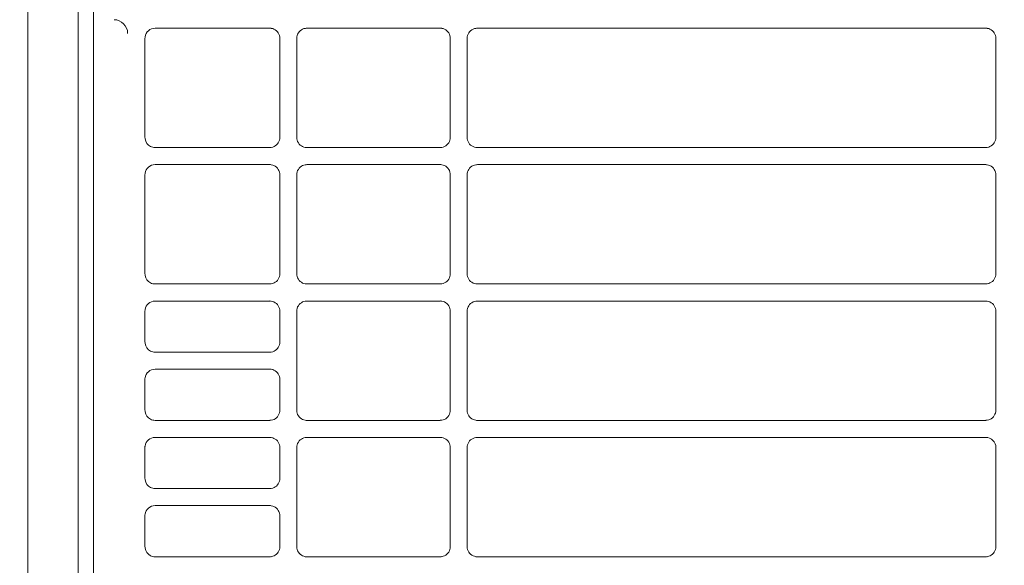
# Model space of a CAD drawing. Header units: millimetres. Extents: x -3034 to 546681, y -100001 to 133386.
# Tile 163 of 173: x 102294 to 102439, y -18121 to -18041. Entities that reach past the tile are written whole.
import ezdxf

# ---------------------------------------------------------------- set-up
doc = ezdxf.new("R2010")
doc.units = ezdxf.units.MM
doc.linetypes.add('ACAD_ISO03W100', pattern=[150, 60, -90])
doc.layers.get('Defpoints').update_dxf_attribs({"color": 252})
for name, color, linetype in [('___INST__AR_podstawy', 3, 'Continuous'), ('DETAIL', 5, 'Continuous'), ('ELEK CIENKIE', 80, 'Continuous'), ('ELEK ODGROMÓWKA', 214, 'Continuous')]:
    doc.layers.add(name, color=color, linetype=linetype)
doc.layers.add('I_WYMIARY', color=6, linetype='Continuous', lineweight=18)
doc.styles.add('DETALE1_100', font='arial.ttf', dxfattribs={"width": 0.6, "height": 200})
doc.dimstyles.new('Detale 1_100', dxfattribs={"dimscale": 0.12, "dimtxt": 250, "dimasz": 20, "dimexe": 50, "dimexo": 0, "dimgap": 30, "dimtad": 1, "dimdec": 1, "dimlfac": 0.1, "dimzin": 9, "dimdsep": 46, "dimtxsty": 'DETALE1_100', "dimblk1": 'DIM_KRESKA_', "dimblk2": 'DIM_KRESKA_', "dimsah": 1, "dimcen": 0, "dimse1": 1, "dimse2": 1, "dimclrd": 256, "dimclre": 256, "dimclrt": 256, "dimadec": 0, "dimazin": 0, "dimtfac": 0.01, "dimtdec": 1, "dimtix": 1, "dimtofl": 0, "dimtmove": 0, "dimatfit": 3, "dimfxl": 1, "dimtolj": 1, "dimtzin": 12, "dimlwd": -1, "dimarcsym": 0})

# ---------------------------------------------------------------- blocks, each defined once
blk = doc.blocks.new('iglice')
at = {"layer": 'ELEK CIENKIE', "color": 80, "linetype": 'ACAD_ISO03W100', "ltscale": 3}
blk.add_circle((-5706.4, 7322.5), 4350, dxfattribs=at)
blk = doc.blocks.new('wentDACH')
at = {"layer": 'DETAIL', "color": 8, "linetype": 'Continuous', "lineweight": 9}
for p, q in [((-83738.92, 25746.79), (-83738.92, 25013.39)), ((-83731.52, 25013.39), (-83731.52, 25746.79)), ((-83729.27, 25488.14), (-83729.27, 25272.04)), ((-83703.45, 25358.84), (-83720.25, 25358.84)), ((-83703.22, 25358.82), (-83703.01, 25358.78)), ((-83703.01, 25358.78), (-83702.82, 25358.7)), ((-83702.82, 25358.7), (-83702.63, 25358.6)), ((-83702.63, 25358.6), (-83702.46, 25358.47)), ((-83702.46, 25358.47), (-83702.31, 25358.32)), ((-83702.31, 25358.32), (-83702.19, 25358.15)), ((-83702.19, 25358.15), (-83702.09, 25357.96)), ((-83699.35, 25357.97), (-83699.25, 25358.15)), ((-83699.25, 25358.15), (-83699.13, 25358.32)), ((-83699.13, 25358.32), (-83698.98, 25358.47)), ((-83698.98, 25358.47), (-83698.81, 25358.6)), ((-83698.81, 25358.6), (-83698.62, 25358.7)), ((-83698.62, 25358.7), (-83698.43, 25358.78)), ((-83698.43, 25358.78), (-83698.22, 25358.82)), ((-83678.45, 25358.84), (-83697.99, 25358.84)), ((-83678.22, 25358.82), (-83678.01, 25358.78)), ((-83678.01, 25358.78), (-83677.82, 25358.7)), ((-83677.82, 25358.7), (-83677.63, 25358.6)), ((-83677.63, 25358.6), (-83677.46, 25358.47)), ((-83677.46, 25358.47), (-83677.32, 25358.32)), ((-83677.32, 25358.32), (-83677.19, 25358.15)), ((-83677.19, 25358.15), (-83677.09, 25357.96)), ((-83674.35, 25357.97), (-83674.25, 25358.15)), ((-83674.25, 25358.15), (-83674.13, 25358.32)), ((-83674.13, 25358.32), (-83673.98, 25358.47)), ((-83673.98, 25358.47), (-83673.81, 25358.6)), ((-83673.81, 25358.6), (-83673.62, 25358.7)), ((-83673.62, 25358.7), (-83673.43, 25358.78)), ((-83673.43, 25358.78), (-83673.22, 25358.82)), ((-83598.45, 25358.84), (-83672.99, 25358.84)), ((-83598.22, 25358.82), (-83598.01, 25358.78)), ((-83598.01, 25358.78), (-83597.82, 25358.7)), ((-83597.82, 25358.7), (-83597.63, 25358.6)), ((-83597.63, 25358.6), (-83597.46, 25358.47)), ((-83597.46, 25358.47), (-83597.32, 25358.32)), ((-83597.32, 25358.32), (-83597.19, 25358.15)), ((-83597.19, 25358.15), (-83597.09, 25357.96)), ((-83721.74, 25357.35), (-83721.74, 25342.84)), ((-83702.09, 25357.96), (-83702.02, 25357.76)), ((-83702.02, 25357.76), (-83701.97, 25357.55)), ((-83701.97, 25357.55), (-83701.96, 25357.34)), ((-83701.96, 25342.84), (-83701.96, 25357.34)), ((-83699.48, 25357.35), (-83699.47, 25357.56)), ((-83699.48, 25357.35), (-83699.48, 25342.83)), ((-83699.47, 25357.56), (-83699.42, 25357.77)), ((-83699.42, 25357.77), (-83699.35, 25357.97)), ((-83677.09, 25357.96), (-83677.02, 25357.76)), ((-83677.02, 25357.76), (-83676.97, 25357.55)), ((-83676.97, 25357.55), (-83676.96, 25357.34)), ((-83676.96, 25342.84), (-83676.96, 25357.34)), ((-83674.48, 25357.35), (-83674.47, 25357.56)), ((-83674.48, 25357.35), (-83674.48, 25342.83)), ((-83674.47, 25357.56), (-83674.42, 25357.77)), ((-83674.42, 25357.77), (-83674.35, 25357.97)), ((-83597.09, 25357.96), (-83597.02, 25357.76)), ((-83597.02, 25357.76), (-83596.97, 25357.56)), ((-83596.97, 25357.56), (-83596.96, 25357.35)), ((-83596.96, 25342.84), (-83596.96, 25357.35)), ((-83702.09, 25342.23), (-83702.19, 25342.04)), ((-83702.02, 25342.43), (-83702.09, 25342.23)), ((-83701.97, 25342.63), (-83702.02, 25342.43)), ((-83701.96, 25342.84), (-83701.97, 25342.63)), ((-83699.47, 25342.62), (-83699.48, 25342.83)), ((-83699.42, 25342.42), (-83699.47, 25342.62)), ((-83699.35, 25342.22), (-83699.42, 25342.42)), ((-83699.25, 25342.03), (-83699.35, 25342.22)), ((-83677.09, 25342.23), (-83677.19, 25342.04)), ((-83677.02, 25342.42), (-83677.09, 25342.23)), ((-83676.97, 25342.63), (-83677.02, 25342.42)), ((-83676.96, 25342.84), (-83676.97, 25342.63)), ((-83674.47, 25342.62), (-83674.48, 25342.83)), ((-83674.42, 25342.42), (-83674.47, 25342.62)), ((-83674.35, 25342.22), (-83674.42, 25342.42)), ((-83674.25, 25342.03), (-83674.35, 25342.22)), ((-83597.09, 25342.23), (-83597.19, 25342.04)), ((-83597.02, 25342.42), (-83597.09, 25342.23)), ((-83596.97, 25342.63), (-83597.02, 25342.42)), ((-83596.96, 25342.84), (-83596.97, 25342.63)), ((-83720.25, 25341.34), (-83703.45, 25341.34)), ((-83703.01, 25341.41), (-83703.22, 25341.36)), ((-83702.81, 25341.49), (-83703.01, 25341.41)), ((-83702.63, 25341.59), (-83702.81, 25341.49)), ((-83702.46, 25341.72), (-83702.63, 25341.59)), ((-83702.31, 25341.87), (-83702.46, 25341.72)), ((-83702.19, 25342.04), (-83702.31, 25341.87)), ((-83699.13, 25341.86), (-83699.25, 25342.03)), ((-83698.98, 25341.71), (-83699.13, 25341.86)), ((-83698.81, 25341.59), (-83698.98, 25341.71)), ((-83698.63, 25341.48), (-83698.81, 25341.59)), ((-83698.43, 25341.41), (-83698.63, 25341.48)), ((-83698.22, 25341.36), (-83698.43, 25341.41)), ((-83697.99, 25341.34), (-83678.45, 25341.34)), ((-83678.01, 25341.41), (-83678.22, 25341.36)), ((-83677.81, 25341.49), (-83678.01, 25341.41)), ((-83677.63, 25341.59), (-83677.81, 25341.49)), ((-83677.46, 25341.72), (-83677.63, 25341.59)), ((-83677.31, 25341.87), (-83677.46, 25341.72)), ((-83677.19, 25342.04), (-83677.31, 25341.87)), ((-83674.13, 25341.86), (-83674.25, 25342.03)), ((-83673.98, 25341.71), (-83674.13, 25341.86)), ((-83673.81, 25341.59), (-83673.98, 25341.71)), ((-83673.63, 25341.48), (-83673.81, 25341.59)), ((-83673.43, 25341.41), (-83673.63, 25341.48)), ((-83673.22, 25341.36), (-83673.43, 25341.41)), ((-83672.99, 25341.34), (-83598.45, 25341.34)), ((-83598.01, 25341.41), (-83598.22, 25341.36)), ((-83597.82, 25341.49), (-83598.01, 25341.41)), ((-83597.63, 25341.59), (-83597.82, 25341.49)), ((-83597.46, 25341.72), (-83597.63, 25341.59)), ((-83597.32, 25341.87), (-83597.46, 25341.72)), ((-83597.19, 25342.04), (-83597.32, 25341.87)), ((-83703.45, 25338.84), (-83720.25, 25338.84)), ((-83703.22, 25338.83), (-83703.01, 25338.78)), ((-83703.01, 25338.78), (-83702.82, 25338.7)), ((-83702.82, 25338.7), (-83702.63, 25338.6)), ((-83702.63, 25338.6), (-83702.46, 25338.47)), ((-83702.46, 25338.47), (-83702.31, 25338.32)), ((-83702.31, 25338.32), (-83702.19, 25338.15)), ((-83702.19, 25338.15), (-83702.09, 25337.96)), ((-83702.09, 25337.96), (-83702.02, 25337.76)), ((-83699.42, 25337.77), (-83699.35, 25337.97)), ((-83699.35, 25337.97), (-83699.25, 25338.15)), ((-83699.25, 25338.15), (-83699.13, 25338.32)), ((-83699.13, 25338.32), (-83698.98, 25338.47)), ((-83698.98, 25338.47), (-83698.81, 25338.6)), ((-83698.81, 25338.6), (-83698.62, 25338.7)), ((-83698.62, 25338.7), (-83698.43, 25338.78)), ((-83698.43, 25338.78), (-83698.22, 25338.83)), ((-83678.45, 25338.84), (-83697.99, 25338.84)), ((-83678.22, 25338.83), (-83678.01, 25338.78)), ((-83678.01, 25338.78), (-83677.82, 25338.7)), ((-83677.82, 25338.7), (-83677.63, 25338.6)), ((-83677.63, 25338.6), (-83677.46, 25338.47)), ((-83677.46, 25338.47), (-83677.32, 25338.32)), ((-83677.32, 25338.32), (-83677.19, 25338.15)), ((-83677.19, 25338.15), (-83677.09, 25337.96)), ((-83677.09, 25337.96), (-83677.02, 25337.76)), ((-83674.42, 25337.77), (-83674.35, 25337.97)), ((-83674.35, 25337.97), (-83674.25, 25338.15)), ((-83674.25, 25338.15), (-83674.13, 25338.32)), ((-83674.13, 25338.32), (-83673.98, 25338.47)), ((-83673.98, 25338.47), (-83673.81, 25338.6)), ((-83673.81, 25338.6), (-83673.62, 25338.7)), ((-83673.62, 25338.7), (-83673.43, 25338.78)), ((-83673.43, 25338.78), (-83673.22, 25338.83)), ((-83598.45, 25338.84), (-83672.99, 25338.84)), ((-83598.22, 25338.83), (-83598.02, 25338.78)), ((-83598.02, 25338.78), (-83597.82, 25338.7)), ((-83597.82, 25338.7), (-83597.63, 25338.6)), ((-83597.63, 25338.6), (-83597.46, 25338.47)), ((-83597.46, 25338.47), (-83597.32, 25338.32)), ((-83597.32, 25338.32), (-83597.19, 25338.15)), ((-83597.19, 25338.15), (-83597.09, 25337.96)), ((-83597.09, 25337.96), (-83597.02, 25337.76)), ((-83721.74, 25337.35), (-83721.74, 25322.84)), ((-83702.02, 25337.76), (-83701.97, 25337.55)), ((-83701.97, 25337.55), (-83701.96, 25337.34)), ((-83701.96, 25322.84), (-83701.96, 25337.34)), ((-83699.48, 25337.35), (-83699.47, 25337.56)), ((-83699.48, 25337.35), (-83699.48, 25322.83)), ((-83699.47, 25337.56), (-83699.42, 25337.77)), ((-83677.02, 25337.76), (-83676.97, 25337.55)), ((-83676.97, 25337.55), (-83676.96, 25337.34)), ((-83676.96, 25322.84), (-83676.96, 25337.34)), ((-83674.48, 25337.35), (-83674.47, 25337.56)), ((-83674.48, 25337.35), (-83674.48, 25322.83)), ((-83674.47, 25337.56), (-83674.42, 25337.77)), ((-83597.02, 25337.76), (-83596.97, 25337.56)), ((-83596.97, 25337.56), (-83596.96, 25337.35)), ((-83596.96, 25322.84), (-83596.96, 25337.35)), ((-83702.19, 25322.04), (-83702.31, 25321.87)), ((-83702.09, 25322.23), (-83702.19, 25322.04)), ((-83702.02, 25322.43), (-83702.09, 25322.23)), ((-83701.97, 25322.63), (-83702.02, 25322.43)), ((-83701.96, 25322.84), (-83701.97, 25322.63)), ((-83699.47, 25322.62), (-83699.48, 25322.83)), ((-83699.42, 25322.42), (-83699.47, 25322.62)), ((-83699.35, 25322.22), (-83699.42, 25322.42)), ((-83699.25, 25322.03), (-83699.35, 25322.22)), ((-83699.13, 25321.86), (-83699.25, 25322.03)), ((-83677.19, 25322.04), (-83677.31, 25321.87)), ((-83677.09, 25322.23), (-83677.19, 25322.04)), ((-83677.02, 25322.43), (-83677.09, 25322.23)), ((-83676.97, 25322.63), (-83677.02, 25322.43)), ((-83676.96, 25322.84), (-83676.97, 25322.63)), ((-83674.47, 25322.62), (-83674.48, 25322.83)), ((-83674.42, 25322.42), (-83674.47, 25322.62)), ((-83674.35, 25322.22), (-83674.42, 25322.42)), ((-83674.25, 25322.03), (-83674.35, 25322.22)), ((-83674.13, 25321.86), (-83674.25, 25322.03)), ((-83597.19, 25322.04), (-83597.32, 25321.87)), ((-83597.09, 25322.23), (-83597.19, 25322.04)), ((-83597.02, 25322.42), (-83597.09, 25322.23)), ((-83596.97, 25322.63), (-83597.02, 25322.42)), ((-83596.96, 25322.84), (-83596.97, 25322.63)), ((-83720.25, 25321.34), (-83703.45, 25321.34)), ((-83703.01, 25321.41), (-83703.22, 25321.36)), ((-83702.81, 25321.49), (-83703.01, 25321.41)), ((-83702.63, 25321.59), (-83702.81, 25321.49)), ((-83702.46, 25321.72), (-83702.63, 25321.59)), ((-83702.31, 25321.87), (-83702.46, 25321.72)), ((-83698.98, 25321.71), (-83699.13, 25321.86)), ((-83698.81, 25321.59), (-83698.98, 25321.71)), ((-83698.63, 25321.48), (-83698.81, 25321.59)), ((-83698.43, 25321.41), (-83698.63, 25321.48)), ((-83698.23, 25321.36), (-83698.43, 25321.41)), ((-83697.99, 25321.34), (-83678.45, 25321.34)), ((-83678.01, 25321.41), (-83678.22, 25321.36)), ((-83677.81, 25321.49), (-83678.01, 25321.41)), ((-83677.63, 25321.59), (-83677.81, 25321.49)), ((-83677.46, 25321.72), (-83677.63, 25321.59)), ((-83677.31, 25321.87), (-83677.46, 25321.72)), ((-83673.98, 25321.71), (-83674.13, 25321.86)), ((-83673.81, 25321.59), (-83673.98, 25321.71)), ((-83673.63, 25321.48), (-83673.81, 25321.59)), ((-83673.43, 25321.41), (-83673.63, 25321.48)), ((-83673.23, 25321.36), (-83673.43, 25321.41)), ((-83672.99, 25321.34), (-83598.45, 25321.34)), ((-83598.01, 25321.41), (-83598.22, 25321.36)), ((-83597.82, 25321.49), (-83598.01, 25321.41)), ((-83597.63, 25321.59), (-83597.82, 25321.49)), ((-83597.46, 25321.72), (-83597.63, 25321.59)), ((-83597.32, 25321.87), (-83597.46, 25321.72)), ((-83703.45, 25318.84), (-83720.25, 25318.84)), ((-83703.22, 25318.83), (-83703.01, 25318.78)), ((-83703.01, 25318.78), (-83702.82, 25318.7)), ((-83702.82, 25318.7), (-83702.63, 25318.6)), ((-83702.63, 25318.6), (-83702.46, 25318.47)), ((-83702.46, 25318.47), (-83702.32, 25318.32)), ((-83702.32, 25318.32), (-83702.19, 25318.15)), ((-83702.19, 25318.15), (-83702.09, 25317.96)), ((-83702.09, 25317.96), (-83702.02, 25317.76)), ((-83702.02, 25317.76), (-83701.97, 25317.55)), ((-83699.47, 25317.56), (-83699.42, 25317.77)), ((-83699.42, 25317.77), (-83699.35, 25317.97)), ((-83699.35, 25317.97), (-83699.25, 25318.15)), ((-83699.25, 25318.15), (-83699.12, 25318.32)), ((-83699.12, 25318.32), (-83698.98, 25318.47)), ((-83698.98, 25318.47), (-83698.81, 25318.6)), ((-83698.81, 25318.6), (-83698.62, 25318.7)), ((-83698.62, 25318.7), (-83698.43, 25318.78)), ((-83698.43, 25318.78), (-83698.22, 25318.83)), ((-83678.45, 25318.84), (-83697.99, 25318.84)), ((-83678.22, 25318.83), (-83678.01, 25318.78)), ((-83678.01, 25318.78), (-83677.82, 25318.7)), ((-83677.82, 25318.7), (-83677.63, 25318.6)), ((-83677.63, 25318.6), (-83677.46, 25318.47)), ((-83677.46, 25318.47), (-83677.32, 25318.32)), ((-83677.32, 25318.32), (-83677.19, 25318.15)), ((-83677.19, 25318.15), (-83677.09, 25317.96)), ((-83677.09, 25317.96), (-83677.02, 25317.76)), ((-83677.02, 25317.76), (-83676.97, 25317.56)), ((-83674.47, 25317.56), (-83674.42, 25317.77)), ((-83674.42, 25317.77), (-83674.35, 25317.97)), ((-83674.35, 25317.97), (-83674.25, 25318.15)), ((-83674.25, 25318.15), (-83674.13, 25318.32)), ((-83674.13, 25318.32), (-83673.98, 25318.47)), ((-83673.98, 25318.47), (-83673.81, 25318.6)), ((-83673.81, 25318.6), (-83673.62, 25318.7)), ((-83673.62, 25318.7), (-83673.43, 25318.78)), ((-83673.43, 25318.78), (-83673.22, 25318.83)), ((-83598.45, 25318.84), (-83672.99, 25318.84)), ((-83598.22, 25318.83), (-83598.02, 25318.78)), ((-83598.02, 25318.78), (-83597.82, 25318.7)), ((-83597.82, 25318.7), (-83597.63, 25318.6)), ((-83597.63, 25318.6), (-83597.46, 25318.47)), ((-83597.46, 25318.47), (-83597.32, 25318.32)), ((-83597.32, 25318.32), (-83597.19, 25318.15)), ((-83597.19, 25318.15), (-83597.09, 25317.96)), ((-83597.09, 25317.96), (-83597.02, 25317.76)), ((-83597.02, 25317.76), (-83596.97, 25317.56)), ((-83721.74, 25317.35), (-83721.74, 25312.84)), ((-83701.97, 25317.55), (-83701.96, 25317.34)), ((-83701.96, 25312.84), (-83701.96, 25317.34)), ((-83699.48, 25317.35), (-83699.47, 25317.56)), ((-83699.48, 25317.35), (-83699.48, 25302.83)), ((-83676.97, 25317.56), (-83676.96, 25317.34)), ((-83676.96, 25302.84), (-83676.96, 25317.34)), ((-83674.48, 25317.35), (-83674.47, 25317.56)), ((-83674.48, 25317.35), (-83674.48, 25302.83)), ((-83596.97, 25317.56), (-83596.96, 25317.35)), ((-83596.96, 25302.84), (-83596.96, 25317.35)), ((-83702.31, 25311.87), (-83702.46, 25311.72)), ((-83702.19, 25312.04), (-83702.31, 25311.87)), ((-83702.09, 25312.23), (-83702.19, 25312.04)), ((-83702.02, 25312.43), (-83702.09, 25312.23)), ((-83701.97, 25312.63), (-83702.02, 25312.43)), ((-83701.96, 25312.84), (-83701.97, 25312.63)), ((-83720.25, 25311.34), (-83703.45, 25311.34)), ((-83703.01, 25311.41), (-83703.22, 25311.36)), ((-83702.81, 25311.49), (-83703.01, 25311.41)), ((-83702.63, 25311.59), (-83702.81, 25311.49)), ((-83702.46, 25311.72), (-83702.63, 25311.59)), ((-83703.45, 25308.84), (-83720.25, 25308.84)), ((-83703.22, 25308.83), (-83703.01, 25308.78)), ((-83703.01, 25308.78), (-83702.82, 25308.7)), ((-83702.82, 25308.7), (-83702.63, 25308.6)), ((-83702.63, 25308.6), (-83702.46, 25308.47)), ((-83702.46, 25308.47), (-83702.32, 25308.32)), ((-83702.32, 25308.32), (-83702.19, 25308.15)), ((-83702.19, 25308.15), (-83702.09, 25307.96)), ((-83702.09, 25307.96), (-83702.02, 25307.76)), ((-83702.02, 25307.76), (-83701.97, 25307.55)), ((-83701.97, 25307.55), (-83701.96, 25307.34)), ((-83721.74, 25307.35), (-83721.74, 25302.84)), ((-83701.96, 25302.84), (-83701.96, 25307.34)), ((-83702.31, 25301.87), (-83702.46, 25301.72)), ((-83702.19, 25302.04), (-83702.31, 25301.87)), ((-83702.09, 25302.23), (-83702.19, 25302.04)), ((-83702.02, 25302.43), (-83702.09, 25302.23)), ((-83701.97, 25302.63), (-83702.02, 25302.43)), ((-83701.96, 25302.84), (-83701.97, 25302.63)), ((-83699.47, 25302.62), (-83699.48, 25302.83)), ((-83699.42, 25302.42), (-83699.47, 25302.62)), ((-83699.35, 25302.22), (-83699.42, 25302.42)), ((-83699.25, 25302.03), (-83699.35, 25302.22)), ((-83699.13, 25301.86), (-83699.25, 25302.03)), ((-83698.98, 25301.71), (-83699.13, 25301.86)), ((-83677.31, 25301.87), (-83677.46, 25301.72)), ((-83677.19, 25302.04), (-83677.31, 25301.87)), ((-83677.09, 25302.23), (-83677.19, 25302.04)), ((-83677.02, 25302.43), (-83677.09, 25302.23)), ((-83676.97, 25302.63), (-83677.02, 25302.43)), ((-83676.96, 25302.84), (-83676.97, 25302.63)), ((-83674.47, 25302.62), (-83674.48, 25302.83)), ((-83674.42, 25302.42), (-83674.47, 25302.62)), ((-83674.35, 25302.22), (-83674.42, 25302.42)), ((-83674.25, 25302.03), (-83674.35, 25302.22)), ((-83674.13, 25301.86), (-83674.25, 25302.03)), ((-83673.98, 25301.71), (-83674.13, 25301.86)), ((-83597.31, 25301.87), (-83597.46, 25301.72)), ((-83597.19, 25302.04), (-83597.31, 25301.87)), ((-83597.09, 25302.23), (-83597.19, 25302.04)), ((-83597.02, 25302.42), (-83597.09, 25302.23)), ((-83596.97, 25302.63), (-83597.02, 25302.42)), ((-83596.96, 25302.84), (-83596.97, 25302.63)), ((-83720.25, 25301.34), (-83703.45, 25301.34)), ((-83703.01, 25301.41), (-83703.22, 25301.36)), ((-83702.81, 25301.49), (-83703.01, 25301.41)), ((-83702.63, 25301.59), (-83702.81, 25301.49)), ((-83702.46, 25301.72), (-83702.63, 25301.59)), ((-83698.81, 25301.59), (-83698.98, 25301.71)), ((-83698.63, 25301.48), (-83698.81, 25301.59)), ((-83698.43, 25301.41), (-83698.63, 25301.48)), ((-83698.23, 25301.36), (-83698.43, 25301.41)), ((-83697.99, 25301.34), (-83678.45, 25301.34)), ((-83678.01, 25301.41), (-83678.22, 25301.36)), ((-83677.81, 25301.49), (-83678.01, 25301.41)), ((-83677.63, 25301.59), (-83677.81, 25301.49)), ((-83677.46, 25301.72), (-83677.63, 25301.59)), ((-83673.81, 25301.59), (-83673.98, 25301.71)), ((-83673.63, 25301.48), (-83673.81, 25301.59)), ((-83673.43, 25301.41), (-83673.63, 25301.48)), ((-83673.23, 25301.36), (-83673.43, 25301.41)), ((-83672.99, 25301.34), (-83598.45, 25301.34)), ((-83598.01, 25301.41), (-83598.22, 25301.36)), ((-83597.82, 25301.49), (-83598.01, 25301.41)), ((-83597.63, 25301.59), (-83597.82, 25301.49)), ((-83597.46, 25301.72), (-83597.63, 25301.59)), ((-83703.45, 25298.84), (-83720.25, 25298.84)), ((-83703.22, 25298.83), (-83703.01, 25298.78)), ((-83703.01, 25298.78), (-83702.82, 25298.7)), ((-83702.82, 25298.7), (-83702.63, 25298.6)), ((-83702.63, 25298.6), (-83702.46, 25298.47)), ((-83702.46, 25298.47), (-83702.32, 25298.32)), ((-83702.32, 25298.32), (-83702.19, 25298.15)), ((-83702.19, 25298.15), (-83702.09, 25297.96)), ((-83702.09, 25297.96), (-83702.02, 25297.76)), ((-83702.02, 25297.76), (-83701.97, 25297.56)), ((-83701.97, 25297.56), (-83701.96, 25297.34)), ((-83699.48, 25297.35), (-83699.47, 25297.56)), ((-83699.47, 25297.56), (-83699.42, 25297.77)), ((-83699.42, 25297.77), (-83699.35, 25297.97)), ((-83699.35, 25297.97), (-83699.25, 25298.15)), ((-83699.25, 25298.15), (-83699.12, 25298.32)), ((-83699.12, 25298.32), (-83698.98, 25298.47)), ((-83698.98, 25298.47), (-83698.81, 25298.6)), ((-83698.81, 25298.6), (-83698.62, 25298.7)), ((-83698.62, 25298.7), (-83698.43, 25298.78)), ((-83698.43, 25298.78), (-83698.22, 25298.83)), ((-83678.45, 25298.84), (-83697.99, 25298.84)), ((-83678.22, 25298.83), (-83678.01, 25298.78)), ((-83678.01, 25298.78), (-83677.82, 25298.7)), ((-83677.82, 25298.7), (-83677.63, 25298.6)), ((-83677.63, 25298.6), (-83677.46, 25298.47)), ((-83677.46, 25298.47), (-83677.32, 25298.32)), ((-83677.32, 25298.32), (-83677.19, 25298.15)), ((-83677.19, 25298.15), (-83677.09, 25297.96)), ((-83677.09, 25297.96), (-83677.02, 25297.76)), ((-83677.02, 25297.76), (-83676.97, 25297.56)), ((-83676.97, 25297.56), (-83676.96, 25297.34)), ((-83674.48, 25297.35), (-83674.47, 25297.56)), ((-83674.47, 25297.56), (-83674.42, 25297.77)), ((-83674.42, 25297.77), (-83674.35, 25297.97)), ((-83674.35, 25297.97), (-83674.25, 25298.15)), ((-83674.25, 25298.15), (-83674.13, 25298.32)), ((-83674.13, 25298.32), (-83673.98, 25298.47)), ((-83673.98, 25298.47), (-83673.81, 25298.6)), ((-83673.81, 25298.6), (-83673.62, 25298.7)), ((-83673.62, 25298.7), (-83673.43, 25298.78)), ((-83673.43, 25298.78), (-83673.22, 25298.83)), ((-83598.45, 25298.84), (-83672.99, 25298.84)), ((-83721.75, 25297.35), (-83721.75, 25292.84)), ((-83701.96, 25292.84), (-83701.96, 25297.34)), ((-83699.48, 25297.35), (-83699.48, 25282.83)), ((-83676.96, 25282.84), (-83676.96, 25297.34)), ((-83674.48, 25297.35), (-83674.48, 25282.83)), ((-83596.96, 25282.84), (-83596.96, 25297.35)), ((-83702.46, 25291.72), (-83702.63, 25291.59)), ((-83702.31, 25291.87), (-83702.46, 25291.72)), ((-83702.19, 25292.04), (-83702.31, 25291.87)), ((-83702.09, 25292.23), (-83702.19, 25292.04)), ((-83702.02, 25292.43), (-83702.09, 25292.23)), ((-83701.97, 25292.63), (-83702.02, 25292.43)), ((-83701.96, 25292.84), (-83701.97, 25292.63)), ((-83720.25, 25291.34), (-83703.45, 25291.34)), ((-83703.01, 25291.41), (-83703.22, 25291.36)), ((-83702.81, 25291.49), (-83703.01, 25291.41)), ((-83702.63, 25291.59), (-83702.81, 25291.49)), ((-83703.45, 25288.84), (-83720.25, 25288.84)), ((-83703.22, 25288.83), (-83703.01, 25288.78)), ((-83703.01, 25288.78), (-83702.82, 25288.7)), ((-83721.75, 25287.35), (-83721.75, 25282.85)), ((-83702.82, 25288.7), (-83702.63, 25288.6)), ((-83702.63, 25288.6), (-83702.46, 25288.47)), ((-83702.46, 25288.47), (-83702.32, 25288.32)), ((-83702.32, 25288.32), (-83702.19, 25288.15)), ((-83702.19, 25288.15), (-83702.09, 25287.96)), ((-83702.09, 25287.96), (-83702.02, 25287.76)), ((-83702.02, 25287.76), (-83701.97, 25287.56)), ((-83701.97, 25287.56), (-83701.96, 25287.34)), ((-83701.96, 25282.84), (-83701.96, 25287.34)), ((-83702.63, 25281.59), (-83702.81, 25281.49)), ((-83702.46, 25281.72), (-83702.63, 25281.59)), ((-83702.31, 25281.87), (-83702.46, 25281.72)), ((-83702.19, 25282.04), (-83702.31, 25281.87)), ((-83702.09, 25282.23), (-83702.19, 25282.04)), ((-83702.02, 25282.43), (-83702.09, 25282.23)), ((-83701.97, 25282.63), (-83702.02, 25282.43)), ((-83701.96, 25282.84), (-83701.97, 25282.63)), ((-83699.47, 25282.62), (-83699.48, 25282.83)), ((-83699.42, 25282.42), (-83699.47, 25282.62)), ((-83699.35, 25282.22), (-83699.42, 25282.42)), ((-83699.25, 25282.03), (-83699.35, 25282.22)), ((-83699.13, 25281.86), (-83699.25, 25282.03)), ((-83698.98, 25281.71), (-83699.13, 25281.86)), ((-83698.81, 25281.59), (-83698.98, 25281.71)), ((-83698.63, 25281.48), (-83698.81, 25281.59)), ((-83677.63, 25281.59), (-83677.81, 25281.49)), ((-83677.46, 25281.72), (-83677.63, 25281.59)), ((-83677.31, 25281.87), (-83677.46, 25281.72)), ((-83677.19, 25282.04), (-83677.31, 25281.87)), ((-83677.09, 25282.23), (-83677.19, 25282.04)), ((-83677.02, 25282.43), (-83677.09, 25282.23)), ((-83676.97, 25282.63), (-83677.02, 25282.43)), ((-83676.96, 25282.84), (-83676.97, 25282.63)), ((-83674.47, 25282.62), (-83674.48, 25282.83)), ((-83674.42, 25282.42), (-83674.47, 25282.62)), ((-83674.35, 25282.22), (-83674.42, 25282.42)), ((-83674.25, 25282.03), (-83674.35, 25282.22)), ((-83674.13, 25281.86), (-83674.25, 25282.03)), ((-83673.98, 25281.72), (-83674.13, 25281.86)), ((-83673.81, 25281.59), (-83673.98, 25281.72)), ((-83673.63, 25281.48), (-83673.81, 25281.59)), ((-83597.63, 25281.59), (-83597.81, 25281.49)), ((-83597.46, 25281.72), (-83597.63, 25281.59)), ((-83597.31, 25281.87), (-83597.46, 25281.72)), ((-83597.19, 25282.04), (-83597.31, 25281.87)), ((-83597.09, 25282.23), (-83597.19, 25282.04)), ((-83597.02, 25282.42), (-83597.09, 25282.23)), ((-83596.97, 25282.63), (-83597.02, 25282.42)), ((-83596.96, 25282.84), (-83596.97, 25282.63)), ((-83720.25, 25281.34), (-83703.45, 25281.34)), ((-83703.01, 25281.41), (-83703.22, 25281.36)), ((-83702.81, 25281.49), (-83703.01, 25281.41)), ((-83698.43, 25281.41), (-83698.63, 25281.48)), ((-83698.23, 25281.36), (-83698.43, 25281.41)), ((-83697.99, 25281.34), (-83678.45, 25281.34)), ((-83678.01, 25281.41), (-83678.22, 25281.36)), ((-83677.81, 25281.49), (-83678.01, 25281.41)), ((-83673.43, 25281.41), (-83673.63, 25281.48)), ((-83673.23, 25281.36), (-83673.43, 25281.41)), ((-83672.99, 25281.34), (-83598.45, 25281.34)), ((-83598.01, 25281.41), (-83598.22, 25281.36)), ((-83597.81, 25281.49), (-83598.01, 25281.41))]:
    blk.add_line(p, q, dxfattribs=at)
for centre, radius, start, end in [((-83726.28, 25358.09), 2, 0.0071, 90.0069), ((-83720.25, 25357.35), 1.49, 90.0013, 171.1057), ((-83703.45, 25357.35), 1.5, 81.0286, 89.9978), ((-83697.99, 25357.33), 1.51, 90.0022, 98.9279), ((-83678.45, 25357.35), 1.5, 81.0304, 89.9978), ((-83672.99, 25357.33), 1.51, 90.0022, 98.9288), ((-83598.45, 25357.35), 1.5, 81.0362, 89.9977), ((-83720.23, 25357.35), 1.51, 171.0586, 177.9076), ((-83720.23, 25357.35), 1.51, 177.9077, 179.995), ((-83720.23, 25342.84), 1.51, 179.9959, 188.9272), ((-83720.24, 25342.84), 1.5, 188.8618, 242.9484), ((-83720.25, 25342.84), 1.49, 243.0126, 269.9988), ((-83703.45, 25342.84), 1.49, 270.002, 278.9731), ((-83697.99, 25342.85), 1.51, 261.0692, 269.9981), ((-83678.45, 25342.84), 1.49, 270.002, 278.9713), ((-83672.99, 25342.85), 1.51, 261.0683, 269.9981), ((-83598.45, 25342.84), 1.5, 270.002, 278.9657), ((-83720.25, 25337.35), 1.49, 90.0011, 171.1022), ((-83703.45, 25337.35), 1.5, 81.0288, 89.9977), ((-83697.99, 25337.33), 1.51, 90.0022, 98.9276), ((-83678.45, 25337.35), 1.5, 81.0306, 89.9977), ((-83672.99, 25337.33), 1.51, 90.0022, 98.9285), ((-83598.45, 25337.34), 1.5, 81.0364, 89.9977), ((-83720.23, 25337.35), 1.51, 171.057, 177.9314), ((-83720.24, 25337.35), 1.51, 177.9315, 179.994), ((-83720.23, 25322.84), 1.51, 179.995, 188.9228), ((-83720.24, 25322.84), 1.5, 188.8556, 242.923), ((-83720.25, 25322.83), 1.49, 242.9893, 269.999), ((-83703.45, 25322.84), 1.49, 270.0019, 278.9733), ((-83697.99, 25322.85), 1.51, 261.0689, 269.9981), ((-83678.45, 25322.84), 1.49, 270.0019, 278.9715), ((-83672.99, 25322.85), 1.51, 261.0681, 269.9981), ((-83598.45, 25322.84), 1.5, 270.002, 278.9658), ((-83720.25, 25317.35), 1.49, 90.001, 171.0985), ((-83703.45, 25317.35), 1.5, 81.029, 89.9977), ((-83697.99, 25317.33), 1.51, 90.0022, 98.9272), ((-83678.45, 25317.35), 1.5, 81.0309, 89.9977), ((-83672.99, 25317.33), 1.51, 90.0022, 98.9281), ((-83598.45, 25317.34), 1.5, 81.0367, 89.9977), ((-83720.23, 25317.35), 1.51, 171.0553, 177.9523), ((-83720.24, 25317.35), 1.5, 177.9525, 179.993), ((-83720.23, 25312.84), 1.51, 179.9945, 188.9252), ((-83720.25, 25312.84), 1.5, 188.8569, 242.9417), ((-83720.25, 25312.83), 1.49, 243.0091, 270.0002), ((-83703.45, 25312.84), 1.49, 270.003, 278.9743), ((-83720.24, 25307.35), 1.51, 171.0544, 177.9557), ((-83720.25, 25307.35), 1.49, 89.9998, 171.0967), ((-83703.45, 25307.35), 1.5, 81.0281, 89.9966), ((-83720.24, 25307.35), 1.5, 177.9559, 179.9925), ((-83720.23, 25302.84), 1.51, 179.994, 188.9243), ((-83720.25, 25302.84), 1.5, 188.8551, 242.9383), ((-83720.25, 25302.83), 1.49, 243.0067, 269.9992), ((-83703.45, 25302.84), 1.49, 270.0019, 278.9734), ((-83697.99, 25302.85), 1.51, 261.0686, 269.9982), ((-83678.45, 25302.84), 1.49, 270.0019, 278.9716), ((-83672.99, 25302.85), 1.51, 261.0678, 269.9981), ((-83598.45, 25302.84), 1.49, 270.0019, 278.9659), ((-83720.24, 25297.35), 1.51, 171.0541, 177.9702), ((-83720.25, 25297.35), 1.49, 90.0008, 171.0954), ((-83703.45, 25297.35), 1.5, 81.0292, 89.9977), ((-83697.99, 25297.33), 1.51, 90.0022, 98.9269), ((-83678.45, 25297.35), 1.5, 81.0311, 89.9977), ((-83672.99, 25297.33), 1.51, 90.0023, 98.9277), ((-83598.45, 25297.35), 1.5, 359.9239, 89.9976), ((-83720.24, 25297.35), 1.5, 177.9704, 179.992), ((-83720.23, 25292.84), 1.51, 179.9935, 188.9237), ((-83720.25, 25292.84), 1.5, 188.8534, 242.9362), ((-83720.25, 25292.83), 1.49, 243.0057, 269.9993), ((-83703.45, 25292.84), 1.49, 270.0019, 278.9735), ((-83720.25, 25287.35), 1.49, 90.0007, 171.093), ((-83703.45, 25287.35), 1.5, 81.0294, 89.9976), ((-83720.24, 25287.35), 1.51, 171.0527, 177.9781), ((-83720.24, 25287.35), 1.5, 177.9783, 179.9915), ((-83720.23, 25282.84), 1.51, 179.993, 188.9231), ((-83720.25, 25282.84), 1.5, 188.8519, 242.9343), ((-83720.25, 25282.83), 1.49, 243.0049, 269.9994), ((-83703.45, 25282.84), 1.49, 270.0019, 278.9735), ((-83697.99, 25282.85), 1.51, 261.0684, 269.9982), ((-83678.45, 25282.84), 1.49, 270.0019, 278.9717), ((-83672.99, 25282.85), 1.51, 261.0676, 269.9982), ((-83598.45, 25282.84), 1.49, 270.0019, 278.966)]:
    blk.add_arc(centre, radius, start, end, dxfattribs=at)
blk = doc.blocks.new('DIM_KRESKA_')
for p, q in [((0, 14), (0, -14)), ((-6, 0), (6, 0))]:
    blk.add_line(p, q)
at = {"const_width": 1.2}
blk.add_lwpolyline([(-4.243, -4.243), (4.243, 4.243)], dxfattribs=at)
blk = doc.blocks.new('*D524')
at = {"layer": 'Defpoints', "color": 0}
for p in [(101226.4, -17351.32), (109926.4, -17351.32), (109926.4, -19434.49)]:
    blk.add_point(p, dxfattribs=at)
at = {"layer": 'I_WYMIARY'}
blk.add_line((101228.8, -19434.49), (109924, -19434.49), dxfattribs=at)
at = {"layer": 'I_WYMIARY', "xscale": 2.4, "yscale": 2.4, "zscale": 2.4, "rotation": 180}
blk.add_blockref('DIM_KRESKA_', (101226.4, -19434.49), dxfattribs=at)
at = {"layer": 'I_WYMIARY', "xscale": 2.4, "yscale": 2.4, "zscale": 2.4}
blk.add_blockref('DIM_KRESKA_', (109926.4, -19434.49), dxfattribs=at)
at = {"layer": 'I_WYMIARY', "insert": (105576.4, -19328.7), "char_height": 200, "attachment_point": 5, "style": 'DETALE1_100'}
blk.add_mtext('\\A1;870', dxfattribs=at)

msp = doc.modelspace()

# ---------------------------------------------------------------- block references
at = {"layer": '___INST__AR_podstawy', "color": 210, "lineweight": 40}
msp.add_blockref('wentDACH', (186034.592, -43400.942), dxfattribs=at)
at = {"layer": 'ELEK ODGROMÓWKA'}
msp.add_blockref('iglice', (111335.99, -24243.943), dxfattribs=at)

# ---------------------------------------------------------------- dimensions: what is measured, and where the dimension line sits
at = {"layer": 'I_WYMIARY'}
dim = msp.add_linear_dim(base=(109926.396, -19434.486), p1=(101226.396, -17351.322), p2=(109926.396, -17351.322), dimstyle='Detale 1_100', dxfattribs=at)
dim.commit()
dim.dimension.update_dxf_attribs({"geometry": '*D524', "text_midpoint": (105576.396, -19328.703)})

doc.saveas('drawing.dxf')
